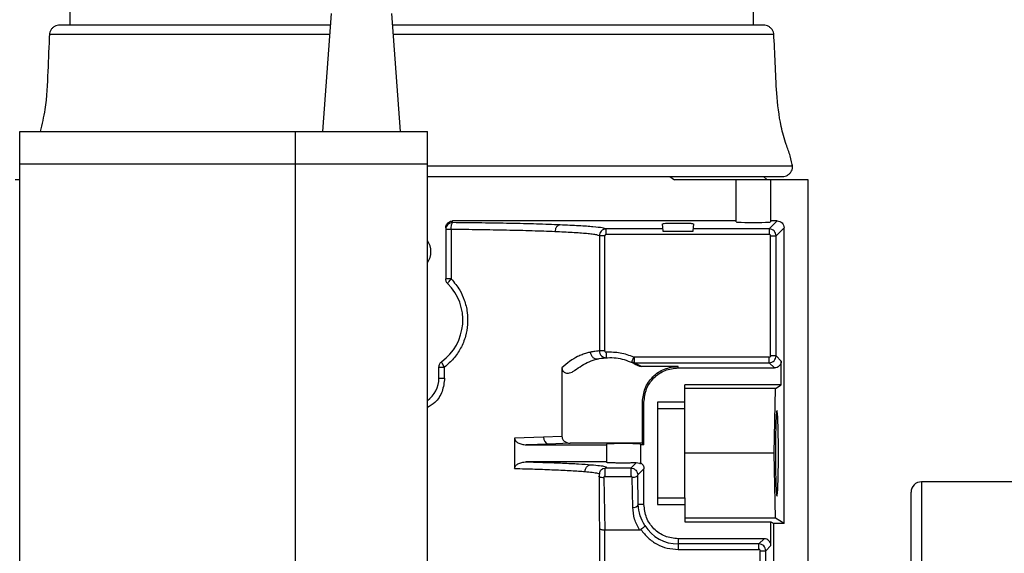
# Model space of a CAD drawing. Header units: inches. Extents: x 170 to 312, y 215 to 248.
# Tile 96 of 177: x 176.508 to 176.862, y 244.256 to 244.448. Entities that reach past the tile are written whole.
import ezdxf

# ---------------------------------------------------------------- set-up
doc = ezdxf.new("R2010")
doc.units = ezdxf.units.IN
doc.header["$LTSCALE"] = 0.25
doc.header["$MEASUREMENT"] = 0
doc.layers.add('ANNOTATIONS', color=1, linetype='Continuous')
doc.layers.add('STANDARD MOTOR LH', color=7, linetype='Continuous')
doc.styles.add('ARIAL', font='arial.ttf', dxfattribs={"height": 0.09375})
doc.dimstyles.new('STANDARD$0', dxfattribs={"dimtxt": 0.09375, "dimasz": 0.09375, "dimexe": 0.03125, "dimexo": 0.046875, "dimgap": 0.09, "dimtad": 0, "dimtih": 1, "dimtoh": 1, "dimdec": 4, "dimzin": 0, "dimdsep": 46, "dimtxsty": 'ARIAL', "dimcen": 0.09, "dimadec": 0, "dimazin": 0, "dimtfac": 1, "dimtdec": 4, "dimtofl": 0, "dimtmove": 0, "dimatfit": 1, "dimfxl": 1, "dimtolj": 1, "dimtzin": 0, "dimarcsym": 0})

# ---------------------------------------------------------------- blocks, each defined once
blk = doc.blocks.new('*D21')
at = {"layer": 'ANNOTATIONS', "color": 0, "lineweight": -2, "transparency": 16777216}
for p, q in [((176.2378867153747, 244.6685519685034), (176.2378867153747, 245.2761724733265)), ((177.4385740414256, 243.2752990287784), (177.4385740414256, 245.2761724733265)), ((176.3316367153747, 245.2449224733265), (176.6571342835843, 245.2449224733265)), ((177.3448240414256, 245.2449224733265), (177.0193264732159, 245.2449224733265))]:
    blk.add_line(p, q, dxfattribs=at)
at = {"layer": 'ANNOTATIONS', "color": 0, "transparency": 16777216}
for points in [[(176.3316367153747, 245.2605474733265), (176.3316367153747, 245.2292974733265), (176.2378867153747, 245.2449224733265)], [(177.3448240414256, 245.2605474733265), (177.3448240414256, 245.2292974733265), (177.4385740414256, 245.2449224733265)]]:
    blk.add_solid(points, dxfattribs=at)
at = {"layer": 'defpoints', "color": 0, "transparency": 16777216}
for p in [(176.2378867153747, 245.2449224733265), (176.2378867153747, 244.6216769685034), (177.4385740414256, 243.2284240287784)]:
    blk.add_point(p, dxfattribs=at)
at = {"layer": 'ANNOTATIONS', "color": 0, "transparency": 16777216, "insert": (176.8382303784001, 245.2449224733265), "char_height": 0.09375, "attachment_point": 5, "style": 'ARIAL'}
blk.add_mtext('\\A1;20"', dxfattribs=at)
blk = doc.blocks.new('*D22')
at = {"layer": 'ANNOTATIONS', "color": 0, "lineweight": -2, "transparency": 16777216}
for p, q in [((176.3760740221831, 244.2732890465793), (176.3760740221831, 244.8424586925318)), ((177.4385740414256, 243.2752990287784), (177.4385740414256, 244.8424586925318)), ((176.4698240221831, 244.8112086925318), (176.6222140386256, 244.8112086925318)), ((177.3448240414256, 244.8112086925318), (177.192434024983, 244.8112086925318))]:
    blk.add_line(p, q, dxfattribs=at)
at = {"layer": 'ANNOTATIONS', "color": 0, "transparency": 16777216}
for points in [[(176.4698240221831, 244.8268336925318), (176.4698240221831, 244.7955836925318), (176.3760740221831, 244.8112086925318)], [(177.3448240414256, 244.8268336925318), (177.3448240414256, 244.7955836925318), (177.4385740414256, 244.8112086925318)]]:
    blk.add_solid(points, dxfattribs=at)
at = {"layer": 'defpoints', "color": 0, "transparency": 16777216}
for p in [(177.4385740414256, 244.8112086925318), (176.3760740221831, 244.2264140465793), (177.4385740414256, 243.2284240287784)]:
    blk.add_point(p, dxfattribs=at)
at = {"layer": 'ANNOTATIONS', "color": 0, "transparency": 16777216, "insert": (176.9073240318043, 244.8112086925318), "char_height": 0.09375, "attachment_point": 5, "style": 'ARIAL'}
blk.add_mtext('\\A1;17 3/8"', dxfattribs=at)

msp = doc.modelspace()

# ---------------------------------------------------------------- linework, layer by layer
at = {"layer": 'STANDARD MOTOR LH'}
for p, q in [((176.7717373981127, 244.4464408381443), (176.7717373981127, 244.4688336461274)), ((176.5256744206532, 244.4583699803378), (176.5256744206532, 244.4464408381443)), ((176.6197103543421, 244.4506102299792), (176.6165853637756, 244.4081102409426)), ((176.6447103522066, 244.4081102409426), (176.6415853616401, 244.4506102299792)), ((176.6194037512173, 244.4464408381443), (176.5219834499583, 244.4464408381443)), ((176.7754283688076, 244.4464408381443), (176.641939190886, 244.4464408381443)), ((176.6191509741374, 244.4430035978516), (176.5183012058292, 244.4430035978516)), ((176.7791105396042, 244.4430035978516), (176.6421446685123, 244.4430035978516)), ((176.5076478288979, 244.4081102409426), (176.6543978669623, 244.4081102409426)), ((176.5076478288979, 244.2099852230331), (176.5076478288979, 244.4081102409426)), ((176.6068978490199, 244.2099852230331), (176.6068978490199, 244.4081102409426)), ((176.6543978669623, 244.2099852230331), (176.6543978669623, 244.4081102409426)), ((176.6543978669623, 244.3963911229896), (176.5076478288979, 244.3963911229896)), ((176.7858860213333, 244.3956237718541), (176.6543978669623, 244.3956237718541)), ((176.5076478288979, 244.3907028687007), (176.5059893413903, 244.3907028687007)), ((176.6543978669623, 244.3919330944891), (176.7821950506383, 244.3919330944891)), ((176.7416660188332, 244.3919330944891), (176.7433363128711, 244.3907028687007)), ((176.7914224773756, 244.3907028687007), (176.7433362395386, 244.3907028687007)), ((176.7655858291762, 244.3755952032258), (176.7655858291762, 244.3907028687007)), ((176.7766587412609, 244.3907028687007), (176.7754283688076, 244.3919330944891)), ((176.7778889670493, 244.3907028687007), (176.7778889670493, 244.3755952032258)), ((176.7914224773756, 243.8788919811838), (176.7914224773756, 244.3907028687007)), ((176.6610090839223, 244.3734767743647), (176.6610090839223, 244.3550750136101)), ((176.6634696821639, 244.3753224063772), (176.6634696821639, 244.3759389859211)), ((176.7655858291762, 244.3759389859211), (176.6634696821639, 244.3759389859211)), ((176.7187601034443, 244.3710738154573), (176.7187601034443, 244.3730408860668)), ((176.7390243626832, 244.3730408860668), (176.7187601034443, 244.3730408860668)), ((176.7388647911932, 244.3748648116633), (176.7390937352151, 244.3722483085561)), ((176.7501051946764, 244.3722483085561), (176.7503341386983, 244.3748648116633)), ((176.7774529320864, 244.3730408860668), (176.7501745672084, 244.3730408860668)), ((176.7803510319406, 244.3759389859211), (176.7774529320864, 244.3730408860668)), ((176.7774529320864, 244.3730408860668), (176.7774529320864, 244.3710738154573)), ((176.7803510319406, 244.3759389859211), (176.7778889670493, 244.3759389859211)), ((176.7799120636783, 244.37058160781), (176.7828101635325, 244.3734797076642)), ((176.7828101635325, 244.2670425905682), (176.7828101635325, 244.3734797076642)), ((176.6629516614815, 244.3728637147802), (176.6629516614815, 244.3550750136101)), ((176.7163017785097, 244.3705821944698), (176.7163017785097, 244.3291487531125)), ((176.7182681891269, 244.3291487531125), (176.7182681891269, 244.3705821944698)), ((176.7774529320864, 244.3710738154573), (176.7187601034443, 244.3710738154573)), ((176.7390937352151, 244.3722483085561), (176.7501051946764, 244.3722483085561)), ((176.7779448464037, 244.37058160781), (176.7799120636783, 244.37058160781)), ((176.7779448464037, 244.327361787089), (176.7779448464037, 244.37058160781)), ((176.7799120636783, 244.327361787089), (176.7799120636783, 244.37058160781)), ((176.7182681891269, 244.3291487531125), (176.7163017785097, 244.3291487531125)), ((176.7288686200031, 244.3268695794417), (176.7286716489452, 244.3269106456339)), ((176.7288686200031, 244.3268695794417), (176.7288686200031, 244.3249025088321)), ((176.7774529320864, 244.3268695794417), (176.7288686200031, 244.3268695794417)), ((176.7799120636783, 244.327361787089), (176.7779448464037, 244.327361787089)), ((176.7817791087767, 244.3254944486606), (176.7799120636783, 244.327361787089)), ((176.5076478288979, 244.3236728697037), (176.5075541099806, 244.3236728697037)), ((176.6585484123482, 244.3193444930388), (176.6585484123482, 244.3233461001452)), ((176.6605773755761, 244.3193444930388), (176.6605773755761, 244.3233461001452)), ((176.7301549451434, 244.3239433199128), (176.7278890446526, 244.3251043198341)), ((176.731421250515, 244.3235942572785), (176.7288686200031, 244.3249025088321)), ((176.7288686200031, 244.3249025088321), (176.7774529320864, 244.3249025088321)), ((176.7446704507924, 244.3235942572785), (176.731421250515, 244.3235942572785)), ((176.7446704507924, 244.3230351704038), (176.7446704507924, 244.3235942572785)), ((176.7793199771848, 244.3230351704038), (176.7774529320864, 244.3249025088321)), ((176.7817791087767, 244.3168840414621), (176.7817791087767, 244.3254944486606)), ((176.7028397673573, 244.3230938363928), (176.7028397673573, 244.2983227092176)), ((176.7446704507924, 244.3230351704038), (176.7793199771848, 244.3230351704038)), ((176.7817791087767, 244.3168840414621), (176.7471311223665, 244.3168840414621)), ((176.7471311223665, 244.3082519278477), (176.7471311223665, 244.3168840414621)), ((176.7797611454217, 244.3156538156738), (176.7817791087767, 244.3168840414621)), ((176.7797611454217, 244.3156538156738), (176.7471311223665, 244.3156538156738)), ((176.7792897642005, 244.292277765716), (176.7797611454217, 244.3156538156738)), ((176.7323673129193, 244.3107323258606), (176.7318088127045, 244.3107323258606)), ((176.7318088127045, 244.2959121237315), (176.7318088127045, 244.3107323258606)), ((176.7323673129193, 244.2953536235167), (176.7323673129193, 244.3107323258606)), ((176.7471311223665, 244.3107323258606), (176.737288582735, 244.3107323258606)), ((176.737288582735, 244.3107323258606), (176.737288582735, 244.2738226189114)), ((176.7471311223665, 244.3082519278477), (176.737288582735, 244.3082519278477)), ((176.6962191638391, 244.2980481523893), (176.6857994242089, 244.2977436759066)), ((176.6857994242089, 244.2977436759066), (176.6857994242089, 244.2868112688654)), ((176.6979469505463, 244.2955888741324), (176.6900007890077, 244.2953536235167)), ((176.6900007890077, 244.2953536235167), (176.7188338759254, 244.2953536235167)), ((176.7028397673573, 244.2983227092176), (176.6962191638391, 244.2980481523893)), ((176.7058246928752, 244.2959121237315), (176.6979469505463, 244.2955888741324)), ((176.7318088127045, 244.2959121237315), (176.7058246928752, 244.2959121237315)), ((176.7188338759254, 244.2955683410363), (176.7188338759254, 244.2889871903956)), ((176.7323673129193, 244.2953536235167), (176.7311370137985, 244.2953536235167)), ((176.7311370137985, 244.2953536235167), (176.7311370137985, 244.2885190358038)), ((176.7323673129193, 244.2953536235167), (176.7318088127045, 244.2959121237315)), ((176.5075541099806, 244.294422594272), (176.5076478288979, 244.294422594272)), ((176.7792897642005, 244.292277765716), (176.7471311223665, 244.292277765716)), ((176.7797611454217, 244.2689017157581), (176.7792897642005, 244.292277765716)), ((176.7188338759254, 244.2892019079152), (176.6900007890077, 244.2892019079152)), ((176.7276432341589, 244.2869368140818), (176.7295493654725, 244.2888428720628)), ((176.7163732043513, 244.2707614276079), (176.7163732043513, 244.2847644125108)), ((176.7174354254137, 244.2867596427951), (176.7183551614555, 244.2869368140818)), ((176.7276432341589, 244.2869368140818), (176.7183551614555, 244.2869368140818)), ((176.7276432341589, 244.2869368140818), (176.7285545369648, 244.2867619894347)), ((176.730112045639, 244.284487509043), (176.7323673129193, 244.2867426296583)), ((176.7303270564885, 244.2738226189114), (176.730112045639, 244.284487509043)), ((176.7323673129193, 244.2738226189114), (176.7323673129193, 244.2867426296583)), ((176.7178902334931, 244.2835007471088), (176.7182740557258, 244.2647041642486)), ((176.7183551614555, 244.2839853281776), (176.7276432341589, 244.2839853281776)), ((176.7283597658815, 244.2728387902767), (176.728144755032, 244.2835030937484)), ((176.891480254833, 244.282018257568), (176.8322614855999, 244.282018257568)), ((176.8322614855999, 244.282018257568), (176.8322614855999, 244.0810802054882)), ((176.8285115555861, 244.0848307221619), (176.8285115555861, 244.2782677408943)), ((176.7323673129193, 244.2738226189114), (176.7303270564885, 244.2738226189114)), ((176.737288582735, 244.2763030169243), (176.7471311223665, 244.2763030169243)), ((176.737288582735, 244.2738226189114), (176.7471311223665, 244.2738226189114)), ((176.7471311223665, 244.2763030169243), (176.7471311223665, 244.2676714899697)), ((176.7161963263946, 244.2707614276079), (176.7162052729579, 244.2702915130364)), ((176.7162052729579, 244.2702915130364), (176.7163017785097, 244.2652315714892)), ((176.7797611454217, 244.2689017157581), (176.7471311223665, 244.2689017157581)), ((176.7471311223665, 244.2676714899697), (176.7780881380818, 244.2676714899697)), ((176.7780881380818, 244.2676714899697), (176.7791193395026, 244.2670425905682)), ((176.7780881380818, 244.2590604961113), (176.7780881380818, 244.2676714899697)), ((176.7791193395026, 244.096055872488), (176.7791193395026, 244.2670425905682)), ((176.7828101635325, 244.2670425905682), (176.7791193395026, 244.2670425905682)), ((176.7828101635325, 244.2670425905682), (176.7797611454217, 244.2689017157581)), ((176.7163017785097, 244.2652315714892), (176.7163017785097, 244.1876328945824)), ((176.7182681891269, 244.1876328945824), (176.7182740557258, 244.2647041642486)), ((176.7182740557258, 244.2647041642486), (176.7307223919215, 244.2647041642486)), ((176.7756290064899, 244.2615197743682), (176.7446704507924, 244.2615197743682)), ((176.7446704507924, 244.2615197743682), (176.7446704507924, 244.2576853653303)), ((176.7737620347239, 244.2596524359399), (176.7446704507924, 244.2596524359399)), ((176.7737620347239, 244.2596524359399), (176.7756290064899, 244.2615197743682)), ((176.7446704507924, 244.2576853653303), (176.7737620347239, 244.2576853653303)), ((176.7742538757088, 244.2571937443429), (176.7762210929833, 244.2571937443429)), ((176.7742538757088, 244.1876328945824), (176.7742538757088, 244.2571937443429)), ((176.7762210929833, 244.2571937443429), (176.7780881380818, 244.2590604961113)), ((176.7762210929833, 244.1876328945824), (176.7762210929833, 244.2571937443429))]:
    msp.add_line(p, q, dxfattribs=at)
at = {"layer": 'STANDARD MOTOR LH', "flags": 128}
for points in [[(176.6543978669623, 244.3642902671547), (176.6544268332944, 244.3648663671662), (176.6543978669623, 244.3654418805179)], [(176.7189056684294, 244.3266924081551), (176.7189034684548, 244.326729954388), (176.718896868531, 244.3268420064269), (176.718886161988, 244.3270232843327), (176.7188717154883, 244.3272679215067), (176.7188541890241, 244.3275653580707), (176.7188341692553, 244.3279056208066), (176.7188123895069, 244.3282740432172), (176.7187898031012, 244.3286571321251)], [(176.7286716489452, 244.3269106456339), (176.728518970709, 244.3265580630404), (176.7283721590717, 244.3262195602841), (176.7282368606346, 244.325906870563), (176.7281182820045, 244.3256334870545), (176.7280209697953, 244.3254087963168), (176.7279486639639, 244.3252415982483), (176.7279041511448, 244.3251389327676), (176.7278891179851, 244.3251043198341)], [(176.6543978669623, 244.3187689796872), (176.6544268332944, 244.3193444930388), (176.6543978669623, 244.3199200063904)]]:
    msp.add_lwpolyline(points, dxfattribs=at)
at = {"layer": 'STANDARD MOTOR LH'}
for centre, radius, start, end in [((176.6487059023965, 244.3648661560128), 0.006951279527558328, 324.9680286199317, 35.03197138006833), ((176.6487059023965, 244.3402598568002), 0.01845472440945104, 306.0318790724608, 45.09912784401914), ((176.6487059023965, 244.3193445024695), 0.009842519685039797, 305.3310622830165, 0), ((176.6984679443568, 244.2977914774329), 0.002263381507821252, 173.4884609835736, 256.6921055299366), ((176.8322615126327, 244.2782679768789), 0.003750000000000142, 90, 180), ((176.7286837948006, 244.2746498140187), 0.00183978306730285, 259.8559581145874, 333.2809781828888), ((176.7446704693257, 244.2738228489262), 0.0141701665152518, 212.1655892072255, 270.0000000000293)]:
    msp.add_arc(centre, radius, start, end, dxfattribs=at)
msp.add_ellipse((176.7717373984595, 244.3755952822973), major_axis=(0.006151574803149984, 0), ratio=0.03492076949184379, start_param=3.14159265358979, end_param=6.283185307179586, dxfattribs=at)
for points, knots in [([(176.5219834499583, 244.4464408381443), (176.5216693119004, 244.4464174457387), (176.5210301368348, 244.4463698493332), (176.5200803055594, 244.4459680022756), (176.5192360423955, 244.4452999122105), (176.5186320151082, 244.444403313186), (176.5183091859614, 244.4434554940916), (176.5183022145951, 244.4428283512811), (176.5182989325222, 244.4425330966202)], [0, 0, 0, 0, 0.1567506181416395, 0.318939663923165, 0.5075210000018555, 0.6876777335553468, 0.852960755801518, 1, 1, 1, 1]), ([(176.7791128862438, 244.4425330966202), (176.779109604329, 244.4428283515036), (176.7791026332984, 244.4434554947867), (176.7787798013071, 244.4444033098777), (176.7781757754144, 244.4452999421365), (176.7773314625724, 244.4459679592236), (176.7763816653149, 244.4463698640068), (176.7757425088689, 244.4464174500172), (176.7754283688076, 244.4464408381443)], [0, 0, 0, 0, 0.1470395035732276, 0.312322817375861, 0.4924798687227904, 0.6810710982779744, 0.8432491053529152, 1, 1, 1, 1]), ([(176.5183318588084, 244.4434840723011), (176.5181233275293, 244.4389166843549), (176.5177062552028, 244.4297816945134), (176.5173102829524, 244.4178564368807), (176.5155814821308, 244.4107555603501), (176.5149374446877, 244.4081102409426)], [0, 0, 0, 0, 0.3855366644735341, 0.7710913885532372, 1, 1, 1, 1]), ([(176.785887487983, 244.3951421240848), (176.7856349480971, 244.3965632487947), (176.7851301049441, 244.3994041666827), (176.7831738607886, 244.4041708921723), (176.7812125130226, 244.4116578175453), (176.7800273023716, 244.4214992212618), (176.7796812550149, 244.4327122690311), (176.7792803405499, 244.4398935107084), (176.779079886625, 244.4434840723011)], [0, 0, 0, 0, 0.08800564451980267, 0.1759288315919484, 0.3138898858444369, 0.5601649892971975, 0.7800861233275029, 1, 1, 1, 1]), ([(176.7821950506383, 244.3919330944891), (176.7823703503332, 244.3919406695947), (176.7828718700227, 244.3919623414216), (176.7836904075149, 244.3922018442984), (176.7845581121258, 244.3927266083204), (176.7852500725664, 244.3934723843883), (176.7856969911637, 244.3943419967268), (176.785909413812, 244.3952364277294), (176.7858732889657, 244.395817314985), (176.7858561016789, 244.3960936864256)], [0, 0, 0, 0, 0.08408039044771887, 0.2405478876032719, 0.4029379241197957, 0.5653971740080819, 0.7218773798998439, 0.8676763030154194, 1, 1, 1, 1]), ([(176.6610090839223, 244.3734767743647), (176.6610219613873, 244.373671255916), (176.6610476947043, 244.374059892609), (176.6612530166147, 244.3745883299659), (176.6615457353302, 244.3750427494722), (176.6620049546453, 244.3754954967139), (176.6626580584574, 244.3758650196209), (176.6632136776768, 244.3759156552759), (176.6634696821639, 244.3759389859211)], [0, 0, 0, 0, 0.1509718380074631, 0.3016902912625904, 0.4351869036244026, 0.5690915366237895, 0.80145665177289, 1, 1, 1, 1]), ([(176.6634696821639, 244.3753224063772), (176.6631472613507, 244.3752854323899), (176.6625024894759, 244.3752114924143), (176.6616888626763, 244.3746433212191), (176.6611200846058, 244.3738303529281), (176.6610460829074, 244.3731859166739), (176.6610090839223, 244.3728637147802)], [0, 0, 0, 0, 0.2500169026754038, 0.4999797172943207, 0.7500024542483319, 1, 1, 1, 1]), ([(176.6629516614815, 244.3728637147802), (176.6629607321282, 244.3731662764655), (176.6629796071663, 244.3737958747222), (176.6631004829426, 244.3746132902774), (176.6632725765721, 244.3751896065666), (176.6634056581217, 244.3752792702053), (176.6634696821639, 244.3753224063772)], [0, 0, 0, 0, 0.2399283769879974, 0.4992650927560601, 0.7591020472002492, 1, 1, 1, 1]), ([(176.7021903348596, 244.3745122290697), (176.6994441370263, 244.3746148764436), (176.6940351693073, 244.3748170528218), (176.6843610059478, 244.3750487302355), (176.6741833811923, 244.3752240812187), (176.6670016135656, 244.3752899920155), (176.6634696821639, 244.3753224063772)], [0, 0, 0, 0, 0.2619288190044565, 0.5159003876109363, 0.7619239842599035, 1, 1, 1, 1]), ([(176.7021903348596, 244.3745122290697), (176.7019565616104, 244.3744732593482), (176.701597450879, 244.374413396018), (176.7011643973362, 244.3740999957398), (176.7008663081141, 244.3737827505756), (176.7006249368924, 244.3733911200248), (176.7003883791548, 244.372825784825), (176.7003431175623, 244.3723578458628), (176.7003136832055, 244.3720535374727)], [0, 0, 0, 0, 0.2405724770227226, 0.3695553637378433, 0.5010781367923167, 0.6325011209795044, 0.7610094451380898, 1, 1, 1, 1]), ([(176.7187601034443, 244.3730408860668), (176.7184032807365, 244.3731747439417), (176.7176896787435, 244.373442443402), (176.7142270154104, 244.3738281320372), (176.709236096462, 244.3741930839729), (176.7045388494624, 244.3744058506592), (176.7021903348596, 244.3745122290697)], [0, 0, 0, 0, 0.2500142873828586, 0.4999981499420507, 0.7500106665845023, 1, 1, 1, 1]), ([(176.7187601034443, 244.3730408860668), (176.7185938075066, 244.3730308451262), (176.7182628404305, 244.3730108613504), (176.717635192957, 244.3728076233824), (176.7169588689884, 244.3723425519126), (176.7164080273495, 244.3715246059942), (176.7163369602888, 244.3708942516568), (176.7163017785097, 244.3705821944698)], [0, 0, 0, 0, 0.129741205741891, 0.2582147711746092, 0.5103244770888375, 0.7575859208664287, 0.9999999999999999, 0.9999999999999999, 0.9999999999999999, 0.9999999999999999]), ([(176.7418171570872, 244.3750331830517), (176.7412251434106, 244.3750185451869), (176.740061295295, 244.3749897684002), (176.7391315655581, 244.3749236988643), (176.7391311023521, 244.3748809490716), (176.7391309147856, 244.3748636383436)], [0, 0, 0, 0, 0.3812141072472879, 0.7494342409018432, 1, 1, 1, 1]), ([(176.750067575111, 244.3748659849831), (176.7500963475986, 244.3748741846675), (176.7501708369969, 244.3748954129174), (176.7498618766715, 244.3749310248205), (176.7493645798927, 244.3749669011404), (176.7486275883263, 244.3749991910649), (176.7475122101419, 244.3750308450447), (176.7459078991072, 244.375057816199), (176.7437786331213, 244.3750632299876), (176.7424940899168, 244.3750435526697), (176.7418171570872, 244.3750331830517)], [0, 0, 0, 0, 0.06245230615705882, 0.1616834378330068, 0.2677974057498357, 0.3690310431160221, 0.4654202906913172, 0.6428279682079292, 0.8117763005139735, 1, 1, 1, 1]), ([(176.7799120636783, 244.37058160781), (176.7798748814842, 244.3709036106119), (176.7798005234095, 244.3715475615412), (176.779231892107, 244.3723600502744), (176.7784192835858, 244.3729287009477), (176.7777750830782, 244.3730034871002), (176.7774529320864, 244.3730408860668)], [0, 0, 0, 0, 0.2499591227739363, 0.4998758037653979, 0.7498985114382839, 1, 1, 1, 1]), ([(176.7803510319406, 244.3759389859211), (176.7806733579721, 244.3759020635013), (176.7813179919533, 244.375828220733), (176.7821306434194, 244.3752593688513), (176.7826995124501, 244.3744466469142), (176.7827732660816, 244.373802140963), (176.7828101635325, 244.3734797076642)], [0, 0, 0, 0, 0.2500359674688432, 0.5000579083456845, 0.7498890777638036, 1, 1, 1, 1]), ([(176.6629516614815, 244.3728637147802), (176.6626848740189, 244.3728637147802), (176.6621513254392, 244.3728637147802), (176.6615221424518, 244.3728637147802), (176.6610916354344, 244.3728637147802), (176.6610366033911, 244.3728637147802), (176.6610090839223, 244.3728637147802)], [0, 0, 0, 0, 0.2499543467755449, 0.4998840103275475, 0.74991067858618, 0.9999999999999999, 0.9999999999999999, 0.9999999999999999, 0.9999999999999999]), ([(176.7003136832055, 244.3720535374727), (176.6976590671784, 244.3721557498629), (176.6924332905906, 244.3723569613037), (176.6830911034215, 244.3725879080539), (176.6732747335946, 244.3727640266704), (176.6663534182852, 244.3728308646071), (176.6629516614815, 244.3728637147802)], [0, 0, 0, 0, 0.2623675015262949, 0.5164867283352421, 0.7623580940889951, 1, 1, 1, 1]), ([(176.7163017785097, 244.3705821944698), (176.7160628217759, 244.370686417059), (176.7156198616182, 244.3708796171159), (176.713883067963, 244.371141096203), (176.711789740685, 244.3713644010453), (176.7093779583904, 244.3715605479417), (176.7066213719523, 244.3717407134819), (176.7036286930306, 244.3719050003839), (176.7014008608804, 244.3720048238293), (176.7003136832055, 244.3720535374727)], [0, 0, 0, 0, 0.1951916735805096, 0.3618317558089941, 0.4999451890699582, 0.6335687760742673, 0.7614528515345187, 0.8835894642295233, 1, 1, 1, 1]), ([(176.7182681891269, 244.3705821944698), (176.7180178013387, 244.3705821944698), (176.7175170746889, 244.3705821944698), (176.7168787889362, 244.3705821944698), (176.7164197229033, 244.3705821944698), (176.7163410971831, 244.3705821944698), (176.7163017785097, 244.3705821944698)], [0, 0, 0, 0, 0.2500501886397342, 0.500051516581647, 0.7499887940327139, 1, 1, 1, 1]), ([(176.7187601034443, 244.3710738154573), (176.7186951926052, 244.3710668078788), (176.7185657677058, 244.371052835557), (176.7184051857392, 244.3709372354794), (176.7182887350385, 244.3707768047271), (176.718275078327, 244.3706474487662), (176.7182681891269, 244.3705821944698)], [0, 0, 0, 0, 0.2509343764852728, 0.5003348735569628, 0.7479412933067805, 1, 1, 1, 1]), ([(176.7779448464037, 244.37058160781), (176.777937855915, 244.3706466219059), (176.7779239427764, 244.3707760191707), (176.7778083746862, 244.3709367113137), (176.7776478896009, 244.3710533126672), (176.7775182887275, 244.3710669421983), (176.7774529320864, 244.3710738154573)], [0, 0, 0, 0, 0.2511208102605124, 0.4998046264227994, 0.7477556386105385, 1, 1, 1, 1]), ([(176.6629516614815, 244.3550750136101), (176.6640575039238, 244.3537588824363), (176.6659929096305, 244.3514554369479), (176.6678462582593, 244.3472934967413), (176.6688580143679, 244.343121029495), (176.668973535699, 244.338680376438), (176.6682078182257, 244.334263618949), (176.6665101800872, 244.3300767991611), (176.6639705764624, 244.3262602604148), (176.6617029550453, 244.3243127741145), (176.6605773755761, 244.3233461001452)], [0, 0, 0, 0, 0.1439296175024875, 0.2519004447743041, 0.3784636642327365, 0.4998888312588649, 0.6188004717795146, 0.749422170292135, 0.8756206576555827, 0.9999999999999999, 0.9999999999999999, 0.9999999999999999, 0.9999999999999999]), ([(176.6617328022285, 244.3533320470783), (176.6616248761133, 244.3534524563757), (176.6614090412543, 244.3536932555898), (176.6611842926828, 244.3541259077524), (176.6610364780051, 244.3545905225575), (176.661018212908, 244.3549135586), (176.6610090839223, 244.3550750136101)], [0, 0, 0, 0, 0.2499492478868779, 0.4998582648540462, 0.7500266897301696, 0.9999999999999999, 0.9999999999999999, 0.9999999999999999, 0.9999999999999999]), ([(176.6629516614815, 244.3550750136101), (176.6626848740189, 244.3550750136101), (176.6621513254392, 244.3550750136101), (176.6615221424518, 244.3550750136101), (176.6610916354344, 244.3550750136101), (176.6610366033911, 244.3550750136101), (176.6610090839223, 244.3550750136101)], [0, 0, 0, 0, 0.2499543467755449, 0.4998840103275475, 0.74991067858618, 0.9999999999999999, 0.9999999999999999, 0.9999999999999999, 0.9999999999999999]), ([(176.661732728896, 244.3533320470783), (176.6617225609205, 244.353381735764), (176.6617014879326, 244.3534847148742), (176.6619489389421, 244.3538973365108), (176.6623768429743, 244.3544515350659), (176.6627638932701, 244.3548713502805), (176.6629516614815, 244.3550750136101)], [0, 0, 0, 0, 0.2402061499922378, 0.4978239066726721, 0.7563812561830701, 1, 1, 1, 1]), ([(176.7130940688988, 244.3286976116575), (176.7126215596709, 244.3285831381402), (176.7117183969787, 244.328364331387), (176.7101397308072, 244.3278312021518), (176.7081656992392, 244.3269778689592), (176.705728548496, 244.3256446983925), (176.7037674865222, 244.3239130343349), (176.7028397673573, 244.3230938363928)], [0, 0, 0, 0, 0.187897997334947, 0.3591516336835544, 0.5142880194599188, 0.7702243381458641, 1, 1, 1, 1]), ([(176.7163017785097, 244.3291487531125), (176.7161482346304, 244.3291381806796), (176.7158487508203, 244.329117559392), (176.7147523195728, 244.3290180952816), (176.7136428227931, 244.328803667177), (176.7130940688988, 244.3286976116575)], [0, 0, 0, 0, 0.3471460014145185, 0.6771003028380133, 1, 1, 1, 1]), ([(176.7130940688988, 244.3286976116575), (176.7131067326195, 244.3285322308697), (176.7131330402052, 244.3281886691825), (176.7133053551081, 244.3276796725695), (176.7135868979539, 244.327195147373), (176.7139786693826, 244.3267791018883), (176.7144499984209, 244.3264683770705), (176.7149602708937, 244.3262851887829), (176.7154697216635, 244.3262194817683), (176.7157937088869, 244.3262682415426), (176.7159497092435, 244.3262917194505)], [0, 0, 0, 0, 0.1141537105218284, 0.2371426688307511, 0.366758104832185, 0.4999579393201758, 0.6331737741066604, 0.7628223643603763, 0.8857985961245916, 1, 1, 1, 1]), ([(176.7163017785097, 244.3291487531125), (176.7163383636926, 244.3288224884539), (176.7163940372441, 244.3283259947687), (176.7167255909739, 244.3277385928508), (176.717130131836, 244.3272629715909), (176.7176700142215, 244.3269092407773), (176.7183099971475, 244.3267007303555), (176.7186982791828, 244.3266953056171), (176.7189056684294, 244.3266924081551)], [0, 0, 0, 0, 0.2431251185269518, 0.369975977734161, 0.4998367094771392, 0.7098472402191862, 0.8450235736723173, 1, 1, 1, 1]), ([(176.7182681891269, 244.3291487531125), (176.7182754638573, 244.3290814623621), (176.7182863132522, 244.3289811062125), (176.7183541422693, 244.3288641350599), (176.7184205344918, 244.3287881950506), (176.7184997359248, 244.3287260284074), (176.7186205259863, 244.3286651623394), (176.7187216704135, 244.3286603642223), (176.7187898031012, 244.3286571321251)], [0, 0, 0, 0, 0.2498290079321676, 0.3725902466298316, 0.4999615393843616, 0.626300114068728, 0.7482691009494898, 1, 1, 1, 1]), ([(176.7286716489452, 244.3269106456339), (176.7270759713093, 244.3274919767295), (176.7238846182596, 244.3286546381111), (176.7204880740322, 244.3286563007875), (176.7187898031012, 244.3286571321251)], [0, 0, 0, 0, 0.5000003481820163, 1, 1, 1, 1]), ([(176.7774529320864, 244.3249025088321), (176.7777751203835, 244.3249396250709), (176.7784195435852, 244.3250138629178), (176.7792317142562, 244.3255834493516), (176.7798005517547, 244.3263957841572), (176.7798748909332, 244.327039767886), (176.7799120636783, 244.327361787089)], [0, 0, 0, 0, 0.250057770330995, 0.5001517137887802, 0.7500546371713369, 1, 1, 1, 1]), ([(176.7779448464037, 244.327361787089), (176.7779379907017, 244.3272963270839), (176.7779244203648, 244.3271667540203), (176.7778078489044, 244.327006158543), (176.7776472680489, 244.3268905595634), (176.7775178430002, 244.3268765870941), (176.7774529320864, 244.3268695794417)], [0, 0, 0, 0, 0.2526189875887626, 0.5000399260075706, 0.7492535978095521, 1, 1, 1, 1]), ([(176.7774529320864, 244.3249025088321), (176.7774529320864, 244.3249396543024), (176.7774529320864, 244.3250140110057), (176.7774529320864, 244.3254713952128), (176.7774529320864, 244.326112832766), (176.7774529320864, 244.3266173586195), (176.7774529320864, 244.3268695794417)], [0, 0, 0, 0, 0.2497112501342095, 0.4998645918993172, 0.7499740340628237, 1, 1, 1, 1]), ([(176.6585484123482, 244.3233461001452), (176.6585615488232, 244.3235392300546), (176.6585878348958, 244.3239256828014), (176.6587983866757, 244.3244714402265), (176.6591159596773, 244.3249628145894), (176.6594130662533, 244.3252112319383), (176.6595616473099, 244.3253354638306)], [0, 0, 0, 0, 0.2498997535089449, 0.5000491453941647, 0.7499778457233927, 1, 1, 1, 1]), ([(176.6585484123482, 244.3233461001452), (176.6585773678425, 244.3233461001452), (176.6586352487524, 244.3233461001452), (176.6590883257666, 244.3233461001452), (176.6597474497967, 244.3233461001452), (176.6603007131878, 244.3233461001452), (176.6605773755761, 244.3233461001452)], [0, 0, 0, 0, 0.2501776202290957, 0.5000953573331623, 0.7500199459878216, 1, 1, 1, 1]), ([(176.6605773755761, 244.3233461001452), (176.6604160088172, 244.3235823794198), (176.6600816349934, 244.3240719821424), (176.6597164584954, 244.3247143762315), (176.6595129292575, 244.3251863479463), (176.6595457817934, 244.3252869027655), (176.6595616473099, 244.3253354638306)], [0, 0, 0, 0, 0.2413050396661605, 0.5000167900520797, 0.7585424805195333, 1, 1, 1, 1]), ([(176.707461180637, 244.3221628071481), (176.7091319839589, 244.3233200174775), (176.7124735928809, 244.3256344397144), (176.7185028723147, 244.3269426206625), (176.7246625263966, 244.3265911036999), (176.7283241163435, 244.3248259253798), (176.7301549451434, 244.3239433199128)], [0, 0, 0, 0, 0.2499997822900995, 0.4999999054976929, 0.7499953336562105, 1, 1, 1, 1]), ([(176.7288686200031, 244.3249025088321), (176.728699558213, 244.3249108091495), (176.7283625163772, 244.3249273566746), (176.7280465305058, 244.3250454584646), (176.7278890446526, 244.3251043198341)], [0, 0, 0, 0, 0.5016047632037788, 0.9999999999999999, 0.9999999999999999, 0.9999999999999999, 0.9999999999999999]), ([(176.7301549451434, 244.3239433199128), (176.730354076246, 244.3238418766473), (176.7307523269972, 244.3236389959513), (176.7311982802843, 244.3236091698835), (176.731421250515, 244.3235942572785)], [0, 0, 0, 0, 0.5000143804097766, 1, 1, 1, 1]), ([(176.7318088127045, 244.3107323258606), (176.7320020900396, 244.312417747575), (176.7323886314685, 244.3157884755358), (176.7353632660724, 244.3200395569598), (176.7396142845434, 244.3230142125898), (176.7429850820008, 244.3234009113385), (176.7446704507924, 244.3235942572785)], [0, 0, 0, 0, 0.250004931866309, 0.499992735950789, 0.750000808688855, 1, 1, 1, 1]), ([(176.7817791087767, 244.3254944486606), (176.7817421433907, 244.3251722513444), (176.7816682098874, 244.3245278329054), (176.781099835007, 244.3237148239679), (176.7802866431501, 244.3231467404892), (176.7796422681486, 244.3230723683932), (176.7793199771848, 244.3230351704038)], [0, 0, 0, 0, 0.2499831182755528, 0.4999847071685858, 0.7499120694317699, 0.9999999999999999, 0.9999999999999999, 0.9999999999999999, 0.9999999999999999]), ([(176.7028397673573, 244.3230938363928), (176.7028547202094, 244.3228738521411), (176.7028834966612, 244.322450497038), (176.7031551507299, 244.3218888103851), (176.7035715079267, 244.3214659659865), (176.7041373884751, 244.3211896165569), (176.7048367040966, 244.3210879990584), (176.7056662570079, 244.3211982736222), (176.7065872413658, 244.3215278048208), (176.7071577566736, 244.3219423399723), (176.707461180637, 244.3221628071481)], [0, 0, 0, 0, 0.1090806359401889, 0.2099234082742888, 0.3033181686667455, 0.4000163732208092, 0.5184826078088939, 0.6500666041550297, 0.8138907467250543, 1, 1, 1, 1]), ([(176.7323673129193, 244.3107323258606), (176.7325522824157, 244.3123443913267), (176.7329222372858, 244.3155686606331), (176.735767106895, 244.3196355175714), (176.7398339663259, 244.3224805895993), (176.7430583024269, 244.3228503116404), (176.7446704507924, 244.3230351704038)], [0, 0, 0, 0, 0.2499886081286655, 0.4999986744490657, 0.7500023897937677, 1, 1, 1, 1]), ([(176.6605773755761, 244.3193444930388), (176.6603879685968, 244.3177284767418), (176.660010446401, 244.3145074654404), (176.65762249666, 244.3106776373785), (176.6553143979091, 244.3093214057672), (176.6543978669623, 244.3087828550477)], [0, 0, 0, 0, 0.3777405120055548, 0.7529048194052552, 1, 1, 1, 1]), ([(176.6585484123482, 244.3193444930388), (176.6585773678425, 244.3193444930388), (176.6586352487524, 244.3193444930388), (176.6590883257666, 244.3193444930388), (176.6597474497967, 244.3193444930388), (176.6603007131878, 244.3193444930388), (176.6605773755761, 244.3193444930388)], [0, 0, 0, 0, 0.2501776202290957, 0.5000953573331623, 0.7500199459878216, 1, 1, 1, 1]), ([(176.7471311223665, 244.2763030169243), (176.7471311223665, 244.276628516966), (176.7471311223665, 244.2772794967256), (176.7471311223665, 244.2810099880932), (176.7471311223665, 244.2861888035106), (176.7471311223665, 244.2922775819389), (176.7471311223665, 244.2983663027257), (176.7471311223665, 244.3035449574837), (176.7471311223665, 244.3072754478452), (176.7471311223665, 244.307926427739), (176.7471311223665, 244.3082519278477)], [0, 0, 0, 0, 0.1250078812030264, 0.2500079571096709, 0.3749972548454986, 0.5000059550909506, 0.6250027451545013, 0.749992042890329, 0.8749921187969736, 1, 1, 1, 1]), ([(176.7807694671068, 244.292277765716), (176.7807618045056, 244.2942380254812), (176.7807501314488, 244.2972242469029), (176.7806831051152, 244.3007979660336), (176.7806014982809, 244.3037262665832), (176.7804870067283, 244.3059881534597), (176.780356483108, 244.307370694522), (176.7802323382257, 244.30780918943), (176.7801085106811, 244.3073705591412), (176.7799776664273, 244.3059881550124), (176.779863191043, 244.3037262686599), (176.7797818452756, 244.3007979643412), (176.7797147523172, 244.2972242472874), (176.779703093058, 244.2942380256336), (176.7796954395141, 244.292277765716)], [0, 0, 0, 0, 0.1212352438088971, 0.1846874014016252, 0.2498621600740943, 0.3548174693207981, 0.4224307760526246, 0.5000121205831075, 0.57756919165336, 0.6451825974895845, 0.7501379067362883, 0.8153125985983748, 0.8787647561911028, 1, 1, 1, 1]), ([(176.6857994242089, 244.2977436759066), (176.6858130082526, 244.2975995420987), (176.6858409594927, 244.2973029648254), (176.6860758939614, 244.2968588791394), (176.6864612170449, 244.2964307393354), (176.6872077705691, 244.2959173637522), (176.688405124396, 244.2954577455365), (176.6894438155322, 244.2953899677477), (176.6900007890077, 244.2953536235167)], [0, 0, 0, 0, 0.08195346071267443, 0.1686317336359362, 0.2808639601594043, 0.4082541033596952, 0.6826903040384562, 1, 1, 1, 1]), ([(176.7028397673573, 244.2983227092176), (176.7028489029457, 244.2981781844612), (176.702867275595, 244.2978875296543), (176.7030193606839, 244.297461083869), (176.703260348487, 244.2970567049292), (176.7037376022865, 244.2965459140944), (176.7045929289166, 244.2960320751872), (176.7053968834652, 244.2959537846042), (176.7058246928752, 244.2959121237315)], [0, 0, 0, 0, 0.1021663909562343, 0.205467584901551, 0.317137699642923, 0.4335134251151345, 0.6985547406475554, 1, 1, 1, 1]), ([(176.7311370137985, 244.2955683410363), (176.7311018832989, 244.2955855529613), (176.731036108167, 244.2956177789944), (176.7304645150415, 244.295669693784), (176.7295658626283, 244.2957160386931), (176.7283931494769, 244.29574892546), (176.7269644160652, 244.2957742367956), (176.7249854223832, 244.2957888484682), (176.7230064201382, 244.2957742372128), (176.7215776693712, 244.2957489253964), (176.720404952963, 244.2957160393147), (176.7195063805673, 244.2956696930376), (176.7189347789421, 244.295617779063), (176.7188690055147, 244.2955855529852), (176.7188338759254, 244.2955683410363)], [0, 0, 0, 0, 0.07754639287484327, 0.1451907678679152, 0.2501222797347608, 0.3152878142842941, 0.3787669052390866, 0.4999992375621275, 0.6212353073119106, 0.684714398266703, 0.7498799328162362, 0.8548092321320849, 0.9224536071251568, 1, 1, 1, 1]), ([(176.7796954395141, 244.292277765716), (176.7797030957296, 244.290317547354), (176.7797147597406, 244.2873312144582), (176.7797818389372, 244.2837570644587), (176.7798631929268, 244.2808287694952), (176.7799776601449, 244.2785664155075), (176.7801085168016, 244.2771854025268), (176.780232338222, 244.2767452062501), (176.7803564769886, 244.2771852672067), (176.7804870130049, 244.2785664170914), (176.7806014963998, 244.2808287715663), (176.7806831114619, 244.2837570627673), (176.7807501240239, 244.2873312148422), (176.7807618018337, 244.2903175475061), (176.7807694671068, 244.292277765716)], [0, 0, 0, 0, 0.1212332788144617, 0.1846952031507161, 0.2498688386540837, 0.3548224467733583, 0.4224305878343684, 0.4999878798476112, 0.5775694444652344, 0.645177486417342, 0.7501310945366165, 0.8153047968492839, 0.8787667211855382, 0.9999999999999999, 0.9999999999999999, 0.9999999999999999, 0.9999999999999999]), ([(176.6857994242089, 244.2868112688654), (176.685812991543, 244.2869545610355), (176.6858409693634, 244.2872500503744), (176.6860732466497, 244.2876929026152), (176.6864563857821, 244.2881205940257), (176.6872027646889, 244.2886351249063), (176.6884017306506, 244.2890974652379), (176.6894432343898, 244.2891654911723), (176.6900007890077, 244.2892019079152)], [0, 0, 0, 0, 0.08149336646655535, 0.168051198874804, 0.2796028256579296, 0.4067031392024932, 0.6823867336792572, 1, 1, 1, 1]), ([(176.6900007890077, 244.2892019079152), (176.6923031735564, 244.2891387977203), (176.6970473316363, 244.2890087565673), (176.7033433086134, 244.2887684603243), (176.7091036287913, 244.2884879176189), (176.7119596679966, 244.2882746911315), (176.7134251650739, 244.2881652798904)], [0, 0, 0, 0, 0.229207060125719, 0.4722905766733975, 0.7292205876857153, 1, 1, 1, 1]), ([(176.7111543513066, 244.2857065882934), (176.7111880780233, 244.2860134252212), (176.7112399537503, 244.2864853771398), (176.711525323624, 244.2870540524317), (176.7118184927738, 244.287446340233), (176.7121808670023, 244.2877633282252), (176.7127057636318, 244.2880731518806), (176.7131416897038, 244.2881289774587), (176.7134251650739, 244.2881652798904)], [0, 0, 0, 0, 0.2395589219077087, 0.3684702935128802, 0.4999608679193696, 0.6314467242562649, 0.7603360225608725, 1, 1, 1, 1]), ([(176.7134251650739, 244.2881652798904), (176.7144769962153, 244.2880673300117), (176.7165806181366, 244.2878714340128), (176.7183197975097, 244.2875631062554), (176.7190758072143, 244.287249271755), (176.7185953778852, 244.2870409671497), (176.7183551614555, 244.2869368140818)], [0, 0, 0, 0, 0.2500006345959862, 0.49999167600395, 0.7499940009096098, 1, 1, 1, 1]), ([(176.7295493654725, 244.2888428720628), (176.7290822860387, 244.2888277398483), (176.7281592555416, 244.2887978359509), (176.7263879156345, 244.2887751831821), (176.724568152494, 244.288768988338), (176.7227700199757, 244.2887838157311), (176.7212255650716, 244.2888131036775), (176.7199971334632, 244.2888572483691), (176.7190500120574, 244.2889142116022), (176.7189110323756, 244.2889611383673), (176.7188338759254, 244.2889871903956)], [0, 0, 0, 0, 0.1284300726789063, 0.2538002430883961, 0.3761780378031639, 0.4955453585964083, 0.6227106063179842, 0.7298086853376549, 0.849999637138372, 1, 1, 1, 1]), ([(176.7311370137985, 244.2885190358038), (176.731115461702, 244.2885109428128), (176.7310708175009, 244.2884941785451), (176.7306510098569, 244.288715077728), (176.7299792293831, 244.2887930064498), (176.7295493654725, 244.2888428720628)], [0, 0, 0, 0, 0.2515511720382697, 0.5210769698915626, 1, 1, 1, 1]), ([(176.7311370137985, 244.2888727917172), (176.7313114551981, 244.2887544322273), (176.7316595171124, 244.2885182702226), (176.7320472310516, 244.2880041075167), (176.7323173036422, 244.2874050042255), (176.7323505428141, 244.2869647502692), (176.7323673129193, 244.2867426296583)], [0, 0, 0, 0, 0.2446121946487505, 0.4880732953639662, 0.7417184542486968, 1, 1, 1, 1]), ([(176.6857994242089, 244.2868112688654), (176.6882893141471, 244.2867468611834), (176.6934336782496, 244.2866137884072), (176.7002786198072, 244.2863588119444), (176.7065424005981, 244.2860583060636), (176.7095882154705, 244.285826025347), (176.7111543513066, 244.2857065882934)], [0, 0, 0, 0, 0.227465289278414, 0.4699662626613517, 0.7274605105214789, 1, 1, 1, 1]), ([(176.7111543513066, 244.2857065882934), (176.7120487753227, 244.2856214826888), (176.7140413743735, 244.2854318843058), (176.7157452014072, 244.2851267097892), (176.7165239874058, 244.2848950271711), (176.7163387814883, 244.2847751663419), (176.7163221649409, 244.2847644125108)], [0, 0, 0, 0, 0.2810953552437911, 0.6262246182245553, 0.9664651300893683, 0.9999999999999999, 0.9999999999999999, 0.9999999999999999, 0.9999999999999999]), ([(176.7163732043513, 244.2847632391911), (176.7164417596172, 244.2852412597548), (176.7165800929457, 244.2862058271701), (176.7172852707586, 244.2866223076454), (176.7176409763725, 244.2868323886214)], [0, 0, 0, 0, 0.4955802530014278, 1, 1, 1, 1]), ([(176.7183551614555, 244.2839853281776), (176.7183551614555, 244.2841378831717), (176.7183551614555, 244.2844429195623), (176.7183551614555, 244.2849530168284), (176.7183551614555, 244.2854589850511), (176.7183551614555, 244.2859347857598), (176.7183551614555, 244.2863459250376), (176.7183551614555, 244.2866653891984), (176.7183551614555, 244.2868814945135), (176.7183551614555, 244.2869183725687), (176.7183551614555, 244.2869368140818)], [0, 0, 0, 0, 0.1250173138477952, 0.2499743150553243, 0.3751013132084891, 0.4999169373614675, 0.6250631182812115, 0.7500241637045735, 0.874995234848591, 0.9999999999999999, 0.9999999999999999, 0.9999999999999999, 0.9999999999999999]), ([(176.7276432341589, 244.2869368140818), (176.7276432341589, 244.2869183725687), (176.7276432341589, 244.2868814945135), (176.7276432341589, 244.2866653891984), (176.7276432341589, 244.2863459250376), (176.7276432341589, 244.2859347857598), (176.7276432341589, 244.2854589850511), (176.7276432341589, 244.2849530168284), (176.7276432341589, 244.2844429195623), (176.7276432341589, 244.2841378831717), (176.7276432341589, 244.2839853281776)], [0, 0, 0, 0, 0.1250047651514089, 0.2499758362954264, 0.3749368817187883, 0.5000830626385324, 0.6248986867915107, 0.7500256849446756, 0.8749826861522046, 0.9999999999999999, 0.9999999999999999, 0.9999999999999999, 0.9999999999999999]), ([(176.730112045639, 244.284487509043), (176.7300759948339, 244.2843608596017), (176.7300039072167, 244.2841076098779), (176.7295460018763, 244.2837862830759), (176.7289036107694, 244.2835572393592), (176.7283977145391, 244.2835211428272), (176.728144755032, 244.2835030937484)], [0, 0, 0, 0, 0.2500136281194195, 0.4999302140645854, 0.7499538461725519, 1, 1, 1, 1]), ([(176.7285545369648, 244.2867619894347), (176.7287029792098, 244.2866928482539), (176.7290046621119, 244.2865523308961), (176.7295100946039, 244.2861351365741), (176.7299973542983, 244.2854506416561), (176.7300737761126, 244.284808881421), (176.730112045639, 244.284487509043)], [0, 0, 0, 0, 0.167260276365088, 0.3399272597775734, 0.6694573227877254, 1, 1, 1, 1]), ([(176.7178902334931, 244.2835007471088), (176.7176291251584, 244.283502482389), (176.7172261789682, 244.2835051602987), (176.7167458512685, 244.2836192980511), (176.7164234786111, 244.2837461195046), (176.7161809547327, 244.2838954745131), (176.7160895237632, 244.2840103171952), (176.7160501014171, 244.2840598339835)], [0, 0, 0, 0, 0.3247930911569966, 0.5012254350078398, 0.6819630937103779, 0.8628718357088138, 1, 1, 1, 1]), ([(176.7183551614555, 244.2839853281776), (176.7183218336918, 244.2839832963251), (176.7182565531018, 244.2839793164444), (176.7181638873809, 244.2839511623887), (176.7180807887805, 244.2839052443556), (176.7179853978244, 244.2838232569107), (176.7178969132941, 244.2836867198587), (176.7178925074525, 244.2835640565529), (176.7178902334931, 244.2835007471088)], [0, 0, 0, 0, 0.1226398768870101, 0.240220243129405, 0.3586514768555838, 0.4832530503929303, 0.7332946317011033, 1, 1, 1, 1]), ([(176.728144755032, 244.2835030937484), (176.7281368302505, 244.2835661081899), (176.7281212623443, 244.2836898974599), (176.7280227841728, 244.2838234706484), (176.7279228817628, 244.2839057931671), (176.7278372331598, 244.2839515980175), (176.7277430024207, 244.2839799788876), (176.7276768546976, 244.2839835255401), (176.7276432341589, 244.2839853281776)], [0, 0, 0, 0, 0.2626240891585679, 0.5159141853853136, 0.641607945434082, 0.7607270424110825, 0.8783860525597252, 1, 1, 1, 1]), ([(176.7326752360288, 244.2662793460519), (176.7320273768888, 244.2674441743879), (176.7306965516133, 244.2698369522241), (176.7304523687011, 244.2724709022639), (176.7303270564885, 244.2738226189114)], [0, 0, 0, 0, 0.486810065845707, 0.9999999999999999, 0.9999999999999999, 0.9999999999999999, 0.9999999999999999]), ([(176.7446704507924, 244.2615197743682), (176.7430583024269, 244.2617046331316), (176.7398339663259, 244.2620743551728), (176.735767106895, 244.2649194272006), (176.7329222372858, 244.2689862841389), (176.7325522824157, 244.2722105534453), (176.7323673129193, 244.2738226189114)], [0, 0, 0, 0, 0.2499976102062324, 0.5000013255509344, 0.7500113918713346, 1, 1, 1, 1]), ([(176.7307223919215, 244.2647041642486), (176.7300621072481, 244.2659837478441), (176.7287249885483, 244.2685749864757), (176.7284825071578, 244.271405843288), (176.7283597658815, 244.2728387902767)], [0, 0, 0, 0, 0.4938115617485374, 1, 1, 1, 1]), ([(176.7163017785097, 244.2652315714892), (176.7163190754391, 244.2651907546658), (176.7163513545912, 244.2651145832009), (176.716542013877, 244.2649898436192), (176.7168303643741, 244.2648789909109), (176.7172069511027, 244.2647964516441), (176.7176614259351, 244.264726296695), (176.7180337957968, 244.2647128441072), (176.7182740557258, 244.2647041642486)], [0, 0, 0, 0, 0.1559010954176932, 0.2909392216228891, 0.4995579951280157, 0.6365054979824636, 0.765466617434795, 1, 1, 1, 1]), ([(176.7307223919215, 244.2647041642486), (176.7308199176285, 244.2647095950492), (176.7310088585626, 244.2647201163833), (176.7311761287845, 244.264808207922), (176.7312570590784, 244.2648508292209)], [0, 0, 0, 0, 0.5161703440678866, 1, 1, 1, 1]), ([(176.7326752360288, 244.2662793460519), (176.7326751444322, 244.2662122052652), (176.7326749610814, 244.2660778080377), (176.732373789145, 244.2657128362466), (176.7318868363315, 244.26528114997), (176.7314646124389, 244.264992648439), (176.7312570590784, 244.2648508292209)], [0, 0, 0, 0, 0.2494484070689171, 0.4993265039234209, 0.7538830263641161, 1, 1, 1, 1]), ([(176.7312570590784, 244.2648508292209), (176.7320687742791, 244.2638052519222), (176.7336921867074, 244.261714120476), (176.7369998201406, 244.259463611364), (176.7407094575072, 244.2579659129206), (176.7433501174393, 244.2577788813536), (176.7446704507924, 244.2576853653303)], [0, 0, 0, 0, 0.2500039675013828, 0.5000023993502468, 0.7500005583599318, 1, 1, 1, 1]), ([(176.7762210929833, 244.2571937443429), (176.776183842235, 244.2575155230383), (176.7761093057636, 244.2581593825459), (176.7755411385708, 244.258972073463), (176.7747284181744, 244.2595409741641), (176.7740841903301, 244.2596152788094), (176.7737620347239, 244.2596524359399)], [0, 0, 0, 0, 0.2498263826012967, 0.4998873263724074, 0.7499113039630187, 1, 1, 1, 1]), ([(176.7737620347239, 244.2576853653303), (176.7737620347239, 244.2579375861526), (176.7737620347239, 244.258442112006), (176.7737620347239, 244.2590835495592), (176.7737620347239, 244.2595409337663), (176.7737620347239, 244.2596152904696), (176.7737620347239, 244.2596524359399)], [0, 0, 0, 0, 0.2500259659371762, 0.5001354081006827, 0.7502887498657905, 1, 1, 1, 1]), ([(176.7780881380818, 244.2590604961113), (176.7780512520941, 244.2593829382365), (176.7779775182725, 244.2600274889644), (176.7774084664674, 244.2608400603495), (176.7765959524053, 244.2614090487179), (176.7759513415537, 244.2614828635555), (176.7756290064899, 244.2615197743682)], [0, 0, 0, 0, 0.2501136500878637, 0.4999685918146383, 0.7499613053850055, 1, 1, 1, 1]), ([(176.7742538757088, 244.2571937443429), (176.7742468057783, 244.2572585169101), (176.7742326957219, 244.2573877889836), (176.7741177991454, 244.2575488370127), (176.7739567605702, 244.2576647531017), (176.773827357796, 244.2576784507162), (176.7737620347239, 244.2576853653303)], [0, 0, 0, 0, 0.2505282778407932, 0.5000004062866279, 0.7475980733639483, 1, 1, 1, 1])]:
    msp.add_open_spline(points, degree=3, knots=knots, dxfattribs=at)

# ---------------------------------------------------------------- dimensions: what is measured, and where the dimension line sits
at = {"layer": 'ANNOTATIONS'}
for base, p1, p2, text, picture, middle in [((176.2378867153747, 245.2449224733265), (177.4385740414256, 243.2284240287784), (176.2378867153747, 244.6216769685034), '20"', '*D21', (176.8382303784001, 245.2449224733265)), ((177.4385740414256, 244.8112086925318), (176.3760740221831, 244.2264140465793), (177.4385740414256, 243.2284240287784), '17 3/8"', '*D22', (176.9073240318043, 244.8112086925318))]:
    dim = msp.add_linear_dim(base=base, p1=p1, p2=p2, text=text, dimstyle='STANDARD$0', dxfattribs=at)
    dim.commit()
    dim.dimension.update_dxf_attribs({"geometry": picture, "text_midpoint": middle, "dimtype": 160})

doc.saveas('drawing.dxf')
